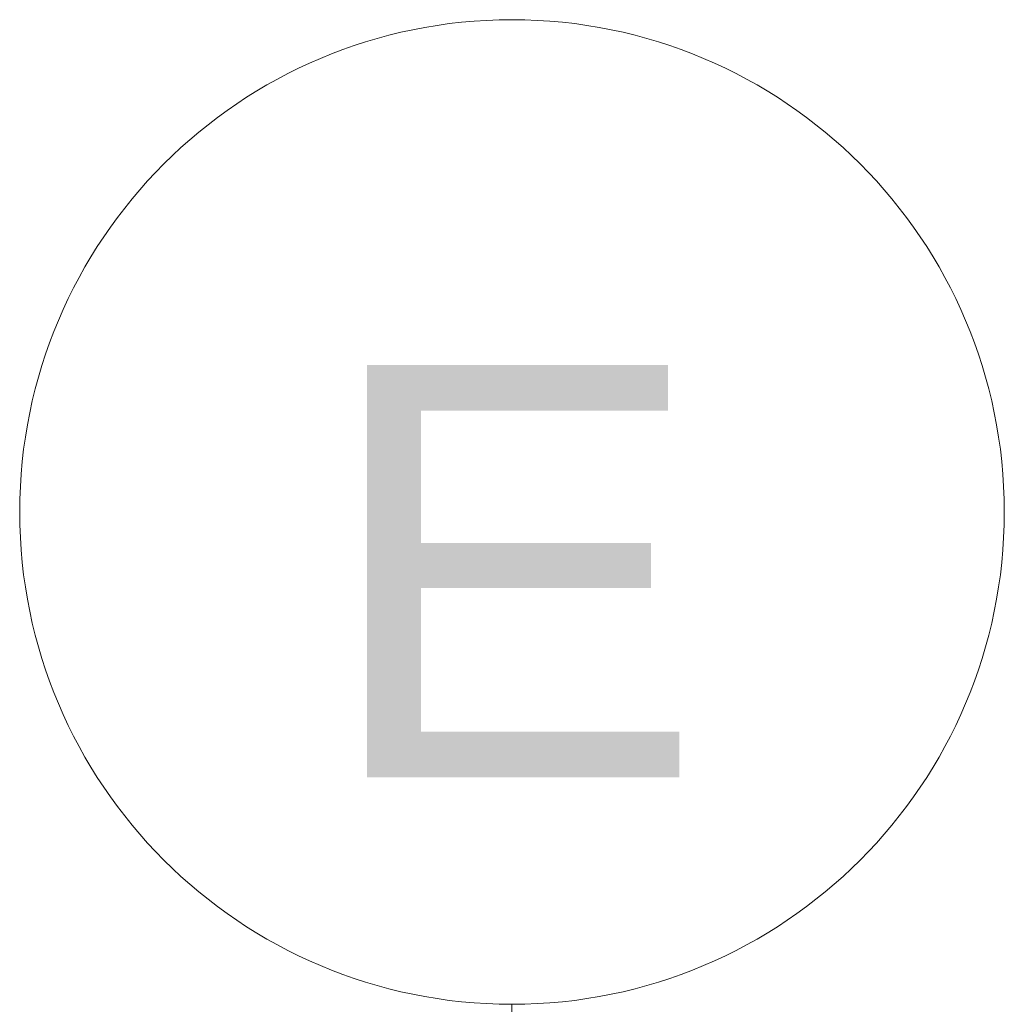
# Model space of a CAD drawing. Header units: centimetres. Extents: x 4120 to 19220, y -7417 to 180.
# Tile 67 of 223: x 9741 to 9789, y -2346 to -2299. Entities that reach past the tile are written whole.
import ezdxf

# ---------------------------------------------------------------- set-up
doc = ezdxf.new("R2010")
doc.units = ezdxf.units.CM
doc.linetypes.add('Linia siatki', pattern=[22.225, 12.7, -3.175, 3.175, -3.175])
doc.layers.add('A_Osie', color=8, linetype='Continuous', lineweight=9)
doc.styles.add('Arial', font='arial.ttf', dxfattribs={"height": 25})

# ---------------------------------------------------------------- blocks, each defined once
blk = doc.blocks.new('Siatka - M_Symbol siatki - okrąg-24584-4 Piętro 2 bud 2 parter bud 1')
at = {"layer": 'A_Osie', "color": 7}
blk.add_circle((0, 0), 4.7746, dxfattribs=at)

msp = doc.modelspace()

# ---------------------------------------------------------------- linework, layer by layer
at = {"layer": 'A_Osie', "linetype": 'Linia siatki', "ltscale": 5}
msp.add_line((9765.075, -2346.312), (9765.075, -3165.907), dxfattribs=at)

# ---------------------------------------------------------------- texts
at = {"layer": 'A_Osie', "color": 1, "insert": (9765.075, -2325.309), "char_height": 20, "width": 4.99008, "attachment_point": 5, "line_spacing_factor": 0.941778, "style": 'Arial', "bg_fill": 3, "box_fill_scale": 1.25, "bg_fill_color": 256, "bg_fill_true_color": 13158600, "bg_fill_transparency": 0}
msp.add_mtext('E', dxfattribs=at)

# ---------------------------------------------------------------- next in the draw order: block references
at = {"layer": 'A_Osie', "color": 10, "lineweight": 5, "xscale": 4.999999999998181, "yscale": 4.999999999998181, "zscale": 4.999999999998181, "rotation": 270}
msp.add_blockref('Siatka - M_Symbol siatki - okrąg-24584-4 Piętro 2 bud 2 parter bud 1', (9765.075, -2322.439), dxfattribs=at)

doc.saveas('drawing.dxf')
